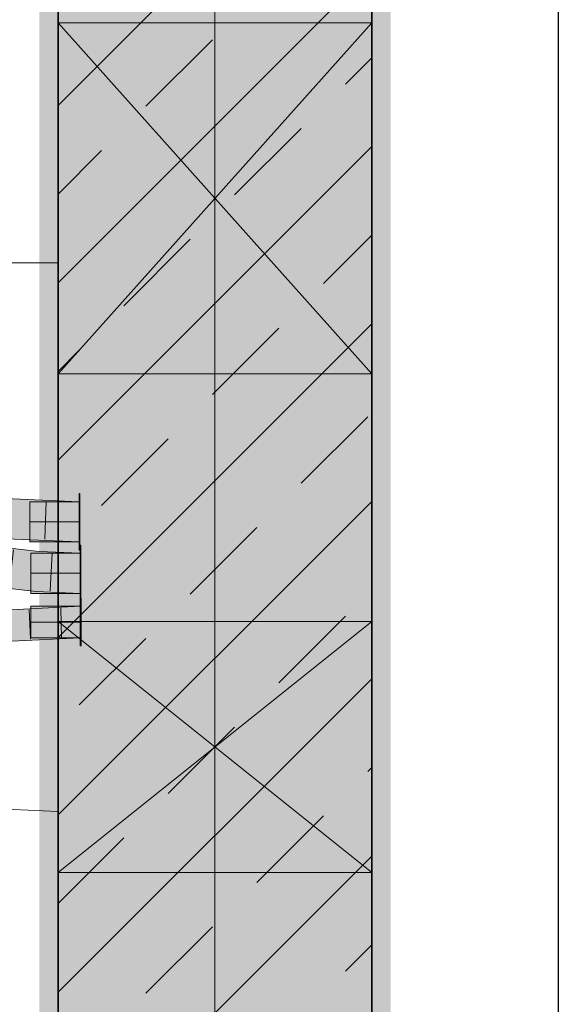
# Model space of a CAD drawing. Extents: x -620 to 3480, y 62 to 1107.
# Tile 91 of 244: x -498 to -489, y 963 to 979. Entities that reach past the tile are written whole.
import ezdxf
from ezdxf.lldxf.tags import DXFTag

# ---------------------------------------------------------------- set-up
doc = ezdxf.new("R2010")
doc.units = 0
doc.layers.get('0').update_dxf_attribs({"lineweight": 35})
for name, color, linetype, lineweight, true_color in [('30 -34 Innenwände- 1 tragend', 7, 'Continuous', 13, 0xdd0806), ('30 -34 Innenwände- 11 Durchbruch', 4, 'Continuous', 9, 0x00ffff), ('30 -35 Decken- 2.1 Treppen Innen 2D', 7, 'Continuous', 9, 0x599559), ('E_Leerrohr 25', 7, 'Continuous', 9, 0xff8000), ('E_Leerrohr 25-Shading', 7, 'Continuous', 9, 0xff8000), ('E_Leerrohr 32', 7, 'Continuous', 9, 0x00b300), ('E_Leerrohr 32-Shading', 7, 'Continuous', 9, 0x00b300), ('E_Leerrohr_Detailnummer', 1, 'Continuous', 25, 0xff0000), ('iwb_Schraffur_Wand in Bauart BABW', 7, 'Continuous', 13, 0xac59ff), ('iwb_Sichtbeton', 2, 'Continuous', 50, 0xffff00), ('iwb_Sichtbeton-Shading', 2, 'Continuous', 50, 0xffff00)]:
    doc.layers.add(name, color=color, linetype=linetype, lineweight=lineweight, true_color=true_color)
doc.layers.add('70 -71 Achsen- 1 Gebäudeachsen', color=7, linetype='STRICHPUNKT2-A06G9GKV8I', lineweight=18)
tags = doc.linetypes.add('grob-A06G9GKW8I', pattern=[14, 3, -8, 3]).pattern_tags.tags
tags[8:9] = [DXFTag(74, 4), DXFTag(75, 0), DXFTag(340, '0'), DXFTag(46, 0.0), DXFTag(50, 0.0), DXFTag(44, 0.0), DXFTag(45, 0.0)]
tags[6:7] = [DXFTag(74, 4), DXFTag(75, 0), DXFTag(340, '0'), DXFTag(46, 0.0), DXFTag(50, 0.0), DXFTag(44, 0.0), DXFTag(45, 0.0)]
tags[4:5] = [DXFTag(74, 4), DXFTag(75, 0), DXFTag(340, '0'), DXFTag(46, 0.0), DXFTag(50, 0.0), DXFTag(44, 0.0), DXFTag(45, 0.0)]
tags = doc.linetypes.add('STRICHPUNKT2', pattern=[12.7, 6.35, -3.175, 0, -3.175]).pattern_tags.tags
tags[10:11] = [DXFTag(74, 4), DXFTag(75, 0), DXFTag(340, '0'), DXFTag(46, 0.0), DXFTag(50, 0.0), DXFTag(44, 0.0), DXFTag(45, 0.0)]
tags[8:9] = [DXFTag(74, 4), DXFTag(75, 0), DXFTag(340, '0'), DXFTag(46, 0.0), DXFTag(50, 0.0), DXFTag(44, 0.0), DXFTag(45, 0.0)]
tags[6:7] = [DXFTag(74, 4), DXFTag(75, 0), DXFTag(340, '0'), DXFTag(46, 0.0), DXFTag(50, 0.0), DXFTag(44, 0.0), DXFTag(45, 0.0)]
tags[4:5] = [DXFTag(74, 4), DXFTag(75, 0), DXFTag(340, '0'), DXFTag(46, 0.0), DXFTag(50, 0.0), DXFTag(44, 0.0), DXFTag(45, 0.0)]
tags = doc.linetypes.add('STRICHPUNKT2-A06G9GKV8I', pattern=[12.7, 6.35, -3.175, 0, -3.175]).pattern_tags.tags
tags[10:11] = [DXFTag(74, 4), DXFTag(75, 0), DXFTag(340, '0'), DXFTag(46, 0.0), DXFTag(50, 0.0), DXFTag(44, 0.0), DXFTag(45, 0.0)]
tags[8:9] = [DXFTag(74, 4), DXFTag(75, 0), DXFTag(340, '0'), DXFTag(46, 0.0), DXFTag(50, 0.0), DXFTag(44, 0.0), DXFTag(45, 0.0)]
tags[6:7] = [DXFTag(74, 4), DXFTag(75, 0), DXFTag(340, '0'), DXFTag(46, 0.0), DXFTag(50, 0.0), DXFTag(44, 0.0), DXFTag(45, 0.0)]
tags[4:5] = [DXFTag(74, 4), DXFTag(75, 0), DXFTag(340, '0'), DXFTag(46, 0.0), DXFTag(50, 0.0), DXFTag(44, 0.0), DXFTag(45, 0.0)]

# ---------------------------------------------------------------- blocks, each defined once
blk = doc.blocks.new('Shading-A06G9GDV8I', base_point=(-456.513, 721.257))
at = {"layer": 'iwb_Sichtbeton-Shading', "color": 51, "true_color": 0xffff7f}
for points in [[(-496.713, 868.157), (-497.313, 868.157), (-496.713, 986.957), (-497.313, 986.957)], [(-492.313, 986.957), (-491.713, 986.957), (-492.313, 868.157), (-491.713, 868.157)]]:
    blk.add_solid(points, dxfattribs=at)
blk = doc.blocks.new('Shading-A06G9GDX8I', base_point=(-551.6, 971.319))
at = {"layer": 'E_Leerrohr 32-Shading', "color": 83, "true_color": 0x7fbd7f}
for points in [[(-497.622, 971.359), (-498.095, 971.38), (-496.678, 971.224), (-498.103, 971.286)], [(-496.678, 971.318), (-497.622, 971.359), (-496.678, 971.289)], [(-497.622, 971.359), (-496.678, 971.224), (-496.678, 971.289)], [(-498.147, 970.758), (-498.149, 970.742), (-497.623, 970.719)], [(-498.147, 970.758), (-497.623, 970.719), (-498.145, 970.787), (-497.4, 970.732)], [(-497.32, 970.736), (-496.678, 970.772), (-498.145, 970.79), (-498.141, 970.835)], [(-497.4, 970.732), (-497.32, 970.736), (-498.145, 970.787), (-498.145, 970.79)], [(-497.623, 970.719), (-496.678, 970.678), (-497.4, 970.732)], [(-496.678, 970.678), (-496.678, 970.694), (-497.4, 970.732), (-497.32, 970.736)], [(-496.678, 970.694), (-496.678, 970.772), (-497.32, 970.736)]]:
    blk.add_solid(points, dxfattribs=at)
at = {"layer": 'E_Leerrohr 32-Shading', "color": 83, "true_color": 0x7fd57f}
for points in [[(-496.678, 971.224), (-498.103, 971.286), (-497.623, 971.039), (-498.122, 971.061)], [(-496.678, 971.224), (-497.623, 971.039), (-496.678, 971.068)], [(-497.623, 971.039), (-498.123, 971.045), (-498.125, 971.024)], [(-497.623, 971.039), (-498.122, 971.061), (-498.123, 971.045)], [(-496.678, 971.068), (-497.623, 971.039), (-496.678, 971.027)], [(-498.131, 970.953), (-498.141, 970.835), (-496.678, 970.998)], [(-496.678, 970.998), (-498.141, 970.835), (-496.678, 970.772)], [(-498.126, 971.016), (-498.131, 970.953), (-496.678, 970.998)], [(-497.623, 971.039), (-498.125, 971.024), (-496.678, 970.998), (-498.126, 971.016)], [(-497.623, 971.039), (-496.678, 970.998), (-496.678, 971.027)]]:
    blk.add_solid(points, dxfattribs=at)
blk = doc.blocks.new('Shading-A06G9GDZ8I', base_point=(-502.773, 970.752))
at = {"layer": 'E_Leerrohr 32-Shading', "color": 83, "true_color": 0x7fbd7f}
for points in [[(-512.493, 971.279), (-510.995, 971.391), (-513.049, 971.272), (-513.049, 971.359)], [(-510.993, 971.297), (-510.995, 971.391), (-512.493, 971.279)], [(-510.995, 971.391), (-510.993, 971.297), (-508.931, 971.454), (-508.929, 971.361)], [(-507.493, 971.489), (-508.931, 971.454), (-507.492, 971.395), (-508.929, 971.361)], [(-506.86, 971.504), (-507.493, 971.489), (-506.859, 971.411), (-507.492, 971.395)], [(-506.86, 971.504), (-506.859, 971.411), (-504.786, 971.494), (-504.789, 971.4)], [(-504.703, 971.489), (-504.786, 971.494), (-504.705, 971.395), (-504.789, 971.4)], [(-502.714, 971.376), (-504.703, 971.489), (-502.722, 971.282), (-504.705, 971.395)], [(-502.588, 971.359), (-502.714, 971.376), (-501.59, 971.133), (-502.722, 971.282)], [(-500.718, 971.112), (-502.588, 971.359), (-500.734, 971.02), (-501.59, 971.133)], [(-512.574, 971.273), (-512.493, 971.279), (-513.049, 971.266), (-513.049, 971.272)], [(-513.049, 971.266), (-513.049, 971.265), (-512.574, 971.273)], [(-510.993, 971.297), (-512.493, 971.279), (-512.574, 971.273)], [(-500.671, 971.011), (-500.658, 971.104), (-500.734, 971.02), (-500.718, 971.112)], [(-499.97, 970.973), (-500.658, 971.104), (-500.325, 970.945), (-500.671, 971.011)], [(-508.916, 970.908), (-510.983, 970.844), (-508.915, 970.882), (-510.981, 970.773)], [(-507.499, 970.941), (-507.383, 970.945), (-508.916, 970.908)], [(-508.915, 970.882), (-507.499, 970.941), (-508.916, 970.908)], [(-508.914, 970.815), (-506.916, 970.954), (-508.915, 970.882), (-507.499, 970.941)], [(-506.854, 970.864), (-506.855, 970.955), (-508.914, 970.815), (-506.916, 970.954)], [(-506.916, 970.954), (-506.855, 970.958), (-507.499, 970.941), (-507.383, 970.945)], [(-506.855, 970.955), (-506.855, 970.958), (-506.916, 970.954)], [(-504.804, 970.93), (-504.803, 970.935), (-506.855, 970.955), (-506.855, 970.958)], [(-504.803, 970.935), (-504.803, 970.948), (-506.855, 970.958)], [(-506.855, 970.955), (-506.854, 970.864), (-504.804, 970.93), (-504.806, 970.854)], [(-504.806, 970.854), (-504.682, 970.847), (-504.804, 970.93), (-504.681, 970.921)], [(-504.107, 970.877), (-504.759, 970.945), (-504.804, 970.93), (-504.803, 970.948)], [(-503.902, 970.862), (-504.759, 970.945), (-504.107, 970.877)], [(-502.773, 970.752), (-502.768, 970.803), (-504.759, 970.945), (-504.681, 970.941)], [(-504.682, 970.847), (-502.774, 970.739), (-504.681, 970.921), (-504.107, 970.877)], [(-502.768, 970.803), (-502.765, 970.832), (-504.681, 970.941)], [(-499.97, 970.973), (-500.325, 970.945), (-499.985, 970.9)], [(-500.088, 970.901), (-500.306, 970.943), (-500.109, 970.904), (-500.325, 970.945)], [(-499.987, 970.888), (-499.985, 970.9), (-500.088, 970.901), (-500.306, 970.943)], [(-499.988, 970.882), (-500.088, 970.901), (-499.988, 970.881), (-500.109, 970.904)], [(-499.988, 970.882), (-499.987, 970.888), (-500.088, 970.901)], [(-499.317, 970.745), (-499.307, 970.791), (-499.988, 970.882), (-499.987, 970.888)], [(-499.307, 970.791), (-499.305, 970.803), (-499.987, 970.888), (-499.985, 970.9)], [(-499.298, 970.837), (-499.97, 970.973), (-499.305, 970.803), (-499.985, 970.9)], [(-512.556, 970.82), (-513.049, 970.813), (-512.553, 970.732), (-513.049, 970.719)], [(-513.049, 970.719), (-510.98, 970.751), (-510.981, 970.773)], [(-510.981, 970.773), (-510.983, 970.844), (-512.553, 970.732), (-512.556, 970.82)], [(-510.981, 970.773), (-510.98, 970.751), (-508.915, 970.882), (-508.914, 970.815)], [(-502.773, 970.752), (-503.902, 970.862), (-502.774, 970.739), (-504.107, 970.877)], [(-502.773, 970.752), (-502.774, 970.739), (-502.627, 970.719)], [(-502.627, 970.719), (-502.765, 970.832), (-502.773, 970.752)], [(-502.627, 970.719), (-501.641, 970.638), (-502.765, 970.832), (-501.638, 970.683)], [(-499.988, 970.882), (-499.988, 970.881), (-499.317, 970.745)], [(-499.317, 970.745), (-498.74, 970.714), (-499.307, 970.791)], [(-498.996, 970.683), (-498.74, 970.714), (-499.317, 970.745)], [(-498.74, 970.714), (-499.305, 970.803), (-499.307, 970.791)], [(-498.691, 970.719), (-499.298, 970.837), (-499.305, 970.803)], [(-498.74, 970.714), (-498.632, 970.708), (-499.305, 970.803), (-498.691, 970.719)], [(-501.643, 970.608), (-501.641, 970.638), (-501.936, 970.628), (-502.627, 970.719)], [(-501.644, 970.589), (-501.643, 970.608), (-501.936, 970.628)], [(-501.641, 970.638), (-501.644, 970.589), (-500.81, 970.57), (-500.81, 970.566)], [(-500.81, 970.566), (-501.644, 970.589), (-500.823, 970.486), (-500.953, 970.498)], [(-500.867, 970.581), (-500.871, 970.581), (-501.641, 970.638), (-501.64, 970.648)], [(-500.809, 970.573), (-500.867, 970.581), (-500.81, 970.57), (-501.641, 970.638)], [(-500.871, 970.581), (-501.639, 970.673), (-501.64, 970.648)], [(-501.638, 970.683), (-501.639, 970.673), (-500.867, 970.581)], [(-500.737, 970.564), (-500.809, 970.573), (-500.81, 970.57)], [(-498.996, 970.683), (-498.643, 970.649), (-498.74, 970.714), (-498.634, 970.699)], [(-498.975, 970.681), (-498.996, 970.683), (-498.649, 970.616)], [(-498.648, 970.622), (-498.883, 970.672), (-498.649, 970.616), (-498.975, 970.681)], [(-498.702, 970.655), (-498.883, 970.672), (-498.644, 970.642), (-498.648, 970.622)], [(-498.634, 970.699), (-498.632, 970.708), (-498.74, 970.714)], [(-498.644, 970.642), (-498.643, 970.649), (-498.702, 970.655)], [(-498.151, 970.536), (-498.648, 970.622), (-498.151, 970.534), (-498.649, 970.616)], [(-497.983, 970.516), (-498.644, 970.642), (-497.985, 970.507), (-498.648, 970.622)], [(-498.145, 970.608), (-498.643, 970.649), (-498.15, 970.548), (-498.644, 970.642)], [(-498.143, 970.628), (-498.632, 970.708), (-498.145, 970.608), (-498.643, 970.649)], [(-498.15, 970.548), (-497.983, 970.516), (-498.147, 970.588), (-497.975, 970.574)], [(-497.975, 970.574), (-497.973, 970.594), (-498.147, 970.588), (-498.145, 970.608)], [(-497.973, 970.594), (-497.972, 970.6), (-498.145, 970.608), (-498.143, 970.628)], [(-497.922, 970.509), (-497.973, 970.594), (-497.983, 970.516)], [(-497.879, 970.589), (-497.972, 970.6), (-497.973, 970.594)], [(-497.922, 970.509), (-497.315, 970.525), (-497.973, 970.594), (-497.879, 970.589)], [(-500.824, 970.486), (-500.953, 970.498), (-500.824, 970.481)], [(-500.749, 970.479), (-500.824, 970.486), (-500.751, 970.471), (-500.824, 970.481)], [(-500.737, 970.564), (-500.81, 970.566), (-500.749, 970.479), (-500.823, 970.486)], [(-500.81, 970.566), (-500.737, 970.564), (-500.81, 970.57)], [(-500.749, 970.479), (-500.751, 970.471), (-500.085, 970.389), (-500.094, 970.345)], [(-500.085, 970.389), (-500.077, 970.429), (-500.749, 970.479), (-500.737, 970.564)], [(-500.077, 970.429), (-500.076, 970.437), (-500.737, 970.564)], [(-500.077, 970.429), (-500.085, 970.389), (-499.529, 970.31)], [(-499.406, 970.293), (-499.405, 970.301), (-500.077, 970.429), (-500.076, 970.437)], [(-499.406, 970.293), (-500.077, 970.429), (-499.529, 970.31)], [(-497.985, 970.507), (-498.151, 970.536), (-498.151, 970.534)], [(-497.985, 970.507), (-497.922, 970.509), (-497.983, 970.516)], [(-497.322, 970.432), (-497.922, 970.509), (-497.985, 970.507)], [(-497.322, 970.432), (-497.315, 970.525), (-497.922, 970.509)], [(-497.315, 970.525), (-497.322, 970.432), (-496.661, 970.498), (-496.661, 970.404)], [(-500.085, 970.389), (-500.094, 970.345), (-499.406, 970.293), (-499.423, 970.209)], [(-498.729, 970.17), (-499.252, 970.271), (-499.423, 970.209), (-499.406, 970.293)], [(-499.252, 970.271), (-499.405, 970.301), (-499.406, 970.293)], [(-498.729, 970.17), (-499.423, 970.209), (-498.745, 970.078)], [(-498.203, 970.084), (-498.729, 970.17), (-498.059, 969.966), (-498.745, 970.078)], [(-498.203, 970.084), (-498.059, 969.966), (-498.049, 970.041)], [(-498.047, 970.058), (-498.203, 970.084), (-498.049, 970.041)], [(-497.858, 969.943), (-497.632, 969.96), (-498.059, 969.966), (-498.049, 970.041)], [(-497.632, 969.96), (-497.357, 969.981), (-498.049, 970.041), (-498.047, 970.058)], [(-497.364, 969.899), (-497.363, 969.908), (-497.858, 969.943), (-497.632, 969.96)], [(-497.363, 969.908), (-497.357, 969.981), (-497.632, 969.96)], [(-496.661, 969.951), (-497.357, 969.981), (-496.661, 969.879), (-497.364, 969.899)], [(-497.858, 969.943), (-497.365, 969.887), (-497.364, 969.899)], [(-497.364, 969.899), (-497.365, 969.887), (-496.661, 969.879), (-496.661, 969.858)]]:
    blk.add_solid(points, dxfattribs=at)
at = {"layer": 'E_Leerrohr 32-Shading', "color": 83, "true_color": 0x7fd57f}
for points in [[(-510.993, 971.297), (-510.988, 971.071), (-508.929, 971.361), (-508.922, 971.135)], [(-507.492, 971.395), (-508.929, 971.361), (-506.857, 971.184), (-508.922, 971.135)], [(-506.859, 971.411), (-507.492, 971.395), (-506.859, 971.392)], [(-507.492, 971.395), (-506.857, 971.184), (-506.859, 971.392)], [(-504.789, 971.4), (-506.859, 971.411), (-504.789, 971.394), (-506.859, 971.392)], [(-506.859, 971.392), (-506.857, 971.184), (-504.789, 971.394), (-504.796, 971.174)], [(-502.722, 971.282), (-504.705, 971.395), (-504.796, 971.174), (-504.789, 971.394)], [(-504.705, 971.395), (-504.789, 971.4), (-504.789, 971.394)], [(-512.574, 971.273), (-513.049, 971.265), (-512.567, 971.047), (-513.049, 971.039)], [(-510.993, 971.297), (-512.574, 971.273), (-510.988, 971.071), (-512.567, 971.047)], [(-502.722, 971.282), (-504.796, 971.174), (-502.744, 971.057)], [(-501.59, 971.133), (-502.722, 971.282), (-502.607, 971.039), (-502.744, 971.057)], [(-510.987, 971.048), (-513.049, 971.039), (-510.987, 971.017)], [(-512.567, 971.047), (-513.049, 971.039), (-512.909, 971.04)], [(-512.909, 971.04), (-512.186, 971.043), (-512.567, 971.047), (-510.988, 971.071)], [(-512.186, 971.043), (-510.987, 971.048), (-510.988, 971.071)], [(-508.922, 971.135), (-510.988, 971.071), (-508.92, 971.067), (-510.987, 971.048)], [(-508.92, 971.067), (-510.987, 971.048), (-508.918, 970.972), (-510.987, 971.017)], [(-506.857, 971.184), (-508.922, 971.135), (-506.856, 971.082), (-508.92, 971.067)], [(-506.856, 971.082), (-508.92, 971.067), (-507.383, 970.945), (-508.918, 970.972)], [(-506.856, 971.082), (-507.383, 970.945), (-506.855, 970.958)], [(-504.796, 971.174), (-506.857, 971.184), (-504.799, 971.079), (-506.856, 971.082)], [(-506.779, 971.082), (-506.856, 971.082), (-504.803, 970.948), (-506.855, 970.958)], [(-504.799, 971.079), (-506.779, 971.082), (-504.803, 970.948)], [(-504.759, 970.945), (-504.799, 971.079), (-504.803, 970.948)], [(-504.677, 971.167), (-504.796, 971.174), (-504.678, 971.077), (-504.799, 971.079)], [(-504.759, 970.945), (-504.681, 970.949), (-504.799, 971.079), (-504.679, 971.077)], [(-504.681, 970.949), (-502.745, 971.044), (-504.679, 971.077)], [(-502.745, 971.044), (-502.744, 971.057), (-504.678, 971.077), (-504.677, 971.167)], [(-502.607, 971.039), (-502.745, 971.044), (-502.747, 971.026)], [(-502.607, 971.039), (-502.744, 971.057), (-502.745, 971.044)], [(-500.678, 970.965), (-500.671, 971.011), (-502.607, 971.039), (-501.59, 971.133)], [(-513.049, 971.039), (-513.049, 970.813), (-510.987, 971.017), (-510.983, 970.844)], [(-510.987, 971.017), (-510.983, 970.844), (-508.918, 970.972), (-508.916, 970.908)], [(-508.918, 970.972), (-508.916, 970.908), (-507.383, 970.945)], [(-504.681, 970.949), (-504.759, 970.945), (-504.681, 970.949)], [(-504.681, 970.949), (-504.759, 970.945), (-504.681, 970.941)], [(-502.765, 970.832), (-503.794, 970.984), (-504.681, 970.941), (-504.681, 970.949)], [(-502.747, 971.026), (-503.794, 970.984), (-502.765, 970.832)], [(-502.747, 971.026), (-502.765, 970.832), (-500.771, 970.796), (-500.719, 970.788)], [(-502.747, 971.026), (-500.771, 970.796), (-502.607, 971.039)], [(-502.607, 971.039), (-500.771, 970.796), (-500.743, 970.967)], [(-500.748, 970.938), (-500.771, 970.796), (-500.682, 970.936), (-500.704, 970.788)], [(-500.743, 970.967), (-500.748, 970.938), (-500.678, 970.965), (-500.682, 970.936)], [(-500.704, 970.788), (-499.988, 970.881), (-500.682, 970.936), (-500.109, 970.904)], [(-500.109, 970.904), (-500.325, 970.945), (-500.682, 970.936), (-500.678, 970.965)], [(-500.325, 970.945), (-500.671, 971.011), (-500.678, 970.965)], [(-501.638, 970.683), (-500.719, 970.788), (-502.765, 970.832)], [(-501.638, 970.683), (-500.716, 970.708), (-500.719, 970.788), (-500.704, 970.786)], [(-500.719, 970.788), (-500.704, 970.788), (-500.771, 970.796)], [(-500.704, 970.786), (-500.704, 970.788), (-500.719, 970.788)], [(-500.716, 970.708), (-500.37, 970.721), (-500.704, 970.786)], [(-500.283, 970.72), (-500.021, 970.712), (-500.704, 970.788), (-499.988, 970.881)], [(-500.37, 970.721), (-500.359, 970.722), (-500.704, 970.786), (-500.704, 970.788)], [(-500.359, 970.722), (-500.283, 970.72), (-500.704, 970.788)], [(-499.317, 970.745), (-499.988, 970.881), (-499.327, 970.692), (-500.021, 970.712)], [(-498.996, 970.683), (-499.317, 970.745), (-499.327, 970.692)], [(-500.847, 970.704), (-501.638, 970.683), (-500.736, 970.569), (-500.867, 970.581)], [(-500.831, 970.578), (-500.867, 970.581), (-500.809, 970.573)], [(-500.716, 970.708), (-500.847, 970.704), (-500.719, 970.689)], [(-500.847, 970.704), (-500.736, 970.569), (-500.719, 970.689)], [(-500.736, 970.569), (-500.831, 970.578), (-500.737, 970.564), (-500.809, 970.573)], [(-500.736, 970.569), (-500.714, 970.567), (-500.719, 970.689), (-500.715, 970.688)], [(-500.715, 970.688), (-500.716, 970.708), (-500.719, 970.689)], [(-500.487, 970.717), (-500.716, 970.708), (-500.251, 970.675)], [(-500.251, 970.675), (-500.716, 970.708), (-500.292, 970.624), (-500.715, 970.688)], [(-500.715, 970.688), (-500.714, 970.567), (-500.292, 970.624)], [(-500.714, 970.567), (-500.065, 970.492), (-500.292, 970.624), (-500.046, 970.587)], [(-500.251, 970.675), (-500.172, 970.683), (-500.487, 970.717), (-500.37, 970.721)], [(-500.172, 970.683), (-500.163, 970.684), (-500.37, 970.721), (-500.359, 970.722)], [(-500.021, 970.712), (-500.359, 970.722), (-500.117, 970.68), (-500.163, 970.684)], [(-500.251, 970.675), (-500.292, 970.624), (-500.106, 970.649)], [(-500.292, 970.624), (-500.046, 970.587), (-500.106, 970.649), (-500.036, 970.637)], [(-500.164, 970.669), (-500.163, 970.681), (-500.251, 970.675), (-500.172, 970.683)], [(-500.164, 970.669), (-500.251, 970.675), (-500.165, 970.66)], [(-500.163, 970.681), (-500.163, 970.684), (-500.172, 970.683)], [(-500.165, 970.66), (-500.057, 970.661), (-500.164, 970.669)], [(-500.165, 970.66), (-500.106, 970.649), (-500.057, 970.661), (-500.041, 970.658)], [(-500.164, 970.669), (-500.057, 970.661), (-500.163, 970.681)], [(-500.163, 970.684), (-500.032, 970.659), (-500.03, 970.672)], [(-500.057, 970.661), (-500.032, 970.659), (-500.163, 970.681), (-500.163, 970.684)], [(-500.021, 970.712), (-500.117, 970.68), (-500.028, 970.677)], [(-500.117, 970.68), (-500.03, 970.672), (-500.028, 970.677)], [(-500.106, 970.649), (-500.036, 970.637), (-500.041, 970.658), (-500.033, 970.656)], [(-499.383, 970.409), (-499.369, 970.48), (-500.065, 970.492), (-500.046, 970.587)], [(-500.041, 970.658), (-500.032, 970.659), (-500.057, 970.661)], [(-500.036, 970.637), (-500.046, 970.587), (-499.473, 970.533)], [(-499.473, 970.533), (-500.046, 970.587), (-499.365, 970.499), (-499.522, 970.504)], [(-500.033, 970.656), (-500.032, 970.659), (-500.041, 970.658)], [(-499.361, 970.523), (-500.033, 970.656), (-499.473, 970.533), (-500.036, 970.637)], [(-499.361, 970.523), (-500.032, 970.659), (-500.033, 970.656)], [(-499.345, 970.603), (-500.03, 970.672), (-499.36, 970.527), (-500.032, 970.659)], [(-500.032, 970.659), (-499.361, 970.523), (-499.36, 970.527)], [(-499.345, 970.603), (-499.334, 970.657), (-500.03, 970.672), (-500.028, 970.677)], [(-499.334, 970.657), (-499.327, 970.692), (-500.028, 970.677), (-500.021, 970.712)], [(-499.361, 970.523), (-499.001, 970.57), (-499.345, 970.603)], [(-499.001, 970.57), (-499.327, 970.692), (-499.345, 970.603)], [(-499.001, 970.57), (-498.649, 970.616), (-499.327, 970.692), (-498.996, 970.683)], [(-498.663, 970.537), (-498.649, 970.616), (-499.001, 970.57)], [(-498.151, 970.534), (-498.649, 970.616), (-498.667, 970.517)], [(-500.737, 970.564), (-500.714, 970.567), (-500.736, 970.569)], [(-500.737, 970.564), (-500.076, 970.437), (-500.714, 970.567), (-500.699, 970.565)], [(-500.076, 970.437), (-500.065, 970.492), (-500.699, 970.565)], [(-500.065, 970.492), (-500.076, 970.437), (-499.383, 970.409), (-499.405, 970.301)], [(-499.522, 970.504), (-499.369, 970.48), (-499.365, 970.499)], [(-499.473, 970.533), (-499.365, 970.499), (-499.362, 970.513)], [(-499.361, 970.523), (-499.473, 970.533), (-499.362, 970.513)], [(-498.7, 970.329), (-498.692, 970.376), (-499.383, 970.409), (-499.369, 970.48)], [(-499.365, 970.499), (-499.369, 970.48), (-499.27, 970.497), (-499.245, 970.492)], [(-499.245, 970.492), (-499.369, 970.48), (-498.689, 970.393), (-498.692, 970.376)], [(-499.365, 970.499), (-499.27, 970.497), (-499.362, 970.513)], [(-499.27, 970.497), (-499.217, 970.495), (-499.362, 970.513), (-499.361, 970.523)], [(-499.217, 970.495), (-499.001, 970.57), (-499.361, 970.523)], [(-499.27, 970.497), (-499.245, 970.492), (-499.244, 970.496), (-499.226, 970.494)], [(-498.689, 970.393), (-499.198, 970.492), (-499.245, 970.492), (-499.226, 970.494)], [(-498.689, 970.393), (-499.245, 970.492), (-498.689, 970.393)], [(-499.226, 970.494), (-499.217, 970.495), (-499.244, 970.496)], [(-499.198, 970.492), (-499.217, 970.495), (-499.226, 970.494)], [(-499.217, 970.495), (-498.667, 970.517), (-499.001, 970.57), (-498.663, 970.537)], [(-499.217, 970.495), (-499.198, 970.492), (-499.198, 970.496)], [(-499.198, 970.492), (-498.689, 970.393), (-499.198, 970.496), (-498.667, 970.517)], [(-497.985, 970.507), (-498.151, 970.534), (-498.689, 970.393), (-498.667, 970.517)], [(-497.985, 970.507), (-498.689, 970.393), (-498.016, 970.283)], [(-497.985, 970.507), (-498.016, 970.283), (-497.322, 970.432), (-497.34, 970.206)], [(-497.322, 970.432), (-497.34, 970.206), (-496.661, 970.404), (-496.661, 970.178)], [(-498.7, 970.329), (-499.383, 970.409), (-499.252, 970.271), (-499.405, 970.301)], [(-498.7, 970.329), (-499.252, 970.271), (-498.716, 970.241)], [(-499.252, 970.271), (-498.729, 970.17), (-498.716, 970.241)], [(-498.716, 970.241), (-498.364, 970.225), (-498.7, 970.329), (-498.354, 970.293)], [(-498.7, 970.329), (-498.353, 970.293), (-498.692, 970.376), (-498.348, 970.329)], [(-498.016, 970.283), (-498.689, 970.393), (-498.692, 970.376)], [(-498.364, 970.225), (-498.069, 970.211), (-498.354, 970.293), (-498.019, 970.259)], [(-498.353, 970.293), (-498.019, 970.259), (-498.348, 970.329), (-498.016, 970.283)], [(-497.34, 970.206), (-498.016, 970.283), (-498.019, 970.259)], [(-498.203, 970.084), (-498.069, 970.211), (-498.729, 970.17), (-498.716, 970.241)], [(-498.041, 970.102), (-498.026, 970.209), (-498.203, 970.084), (-498.069, 970.211)], [(-498.203, 970.084), (-498.047, 970.058), (-498.041, 970.102)], [(-498.026, 970.209), (-498.019, 970.259), (-498.069, 970.211)], [(-497.357, 969.981), (-497.344, 970.157), (-498.047, 970.058), (-498.041, 970.102)], [(-498.041, 970.102), (-497.344, 970.157), (-498.026, 970.209), (-497.341, 970.186)], [(-497.341, 970.186), (-497.34, 970.206), (-498.026, 970.209), (-498.019, 970.259)], [(-496.661, 970.178), (-497.344, 970.157), (-496.661, 969.951), (-497.357, 969.981)], [(-497.344, 970.157), (-496.661, 970.178), (-497.341, 970.186)], [(-496.661, 970.178), (-497.34, 970.206), (-497.341, 970.186)]]:
    blk.add_solid(points, dxfattribs=at)
blk = doc.blocks.new('Shading-A06G9GE18I', base_point=(-496.678, 971.318))
at = {"layer": 'E_Leerrohr 25-Shading', "color": 253, "true_color": 0xababab}
for points in [[(-496.666, 971.448), (-496.678, 971.448), (-496.666, 971.381), (-496.678, 971.381)], [(-496.678, 971.381), (-496.678, 971.316), (-496.666, 971.381), (-496.666, 971.316)], [(-496.666, 970.68), (-496.678, 970.68), (-496.666, 970.607), (-496.678, 970.607)], [(-496.666, 970.607), (-496.678, 970.607), (-496.666, 970.588), (-496.678, 970.588)], [(-496.678, 970.588), (-496.678, 970.548), (-496.666, 970.588), (-496.666, 970.548)]]:
    blk.add_solid(points, dxfattribs=at)
at = {"layer": 'E_Leerrohr 25-Shading', "color": 253, "true_color": 0xb6b6b6}
for points in [[(-496.678, 971.318), (-497.466, 971.318), (-496.678, 971.019), (-497.466, 971.019)], [(-497.466, 971.019), (-497.466, 970.998), (-496.678, 971.019), (-496.678, 970.998)], [(-496.678, 970.998), (-497.466, 970.998), (-496.678, 970.71), (-497.466, 970.755)], [(-497.466, 970.755), (-497.466, 970.678), (-496.678, 970.71), (-496.678, 970.678)]]:
    blk.add_solid(points, dxfattribs=at)
at = {"layer": 'E_Leerrohr 25-Shading', "color": 9, "true_color": 0xbdbdbd}
for points in [[(-496.678, 971.316), (-496.678, 970.998), (-496.666, 971.316), (-496.666, 970.998)], [(-496.666, 970.998), (-496.678, 970.998), (-496.666, 970.935), (-496.678, 970.935)], [(-496.666, 970.935), (-496.678, 970.935), (-496.666, 970.729), (-496.678, 970.729)], [(-496.678, 970.729), (-496.678, 970.68), (-496.666, 970.729), (-496.666, 970.68)]]:
    blk.add_solid(points, dxfattribs=at)
blk = doc.blocks.new('Shading-A06G9GE78I', base_point=(-496.649, 970.628))
at = {"layer": 'E_Leerrohr 25-Shading', "color": 253, "true_color": 0xababab}
for points in [[(-496.649, 970.628), (-496.661, 970.628), (-496.649, 970.608), (-496.661, 970.608)], [(-496.649, 970.608), (-496.661, 970.608), (-496.649, 970.561), (-496.661, 970.561)], [(-496.661, 970.561), (-496.661, 970.496), (-496.649, 970.561), (-496.649, 970.496)], [(-496.649, 969.86), (-496.661, 969.86), (-496.649, 969.768), (-496.661, 969.768)], [(-496.649, 969.768), (-496.661, 969.768), (-496.649, 969.754), (-496.661, 969.754)], [(-496.661, 969.754), (-496.661, 969.728), (-496.649, 969.754), (-496.649, 969.728)]]:
    blk.add_solid(points, dxfattribs=at)
at = {"layer": 'E_Leerrohr 25-Shading', "color": 253, "true_color": 0xb6b6b6}
for points in [[(-497.449, 970.498), (-497.449, 970.178), (-496.661, 970.498), (-496.661, 970.178)], [(-496.661, 969.901), (-496.661, 970.178), (-497.449, 969.914), (-497.449, 970.178)], [(-496.661, 969.901), (-497.449, 969.914), (-497.158, 969.893)], [(-497.449, 969.914), (-497.449, 969.889), (-497.158, 969.893)], [(-497.158, 969.893), (-497.449, 969.889), (-496.661, 969.858), (-497.449, 969.858)], [(-496.661, 969.901), (-497.158, 969.893), (-496.661, 969.858)]]:
    blk.add_solid(points, dxfattribs=at)
at = {"layer": 'E_Leerrohr 25-Shading', "color": 9, "true_color": 0xbdbdbd}
for points in [[(-496.661, 970.496), (-496.661, 970.178), (-496.649, 970.496), (-496.649, 970.178)], [(-496.649, 970.178), (-496.661, 970.178), (-496.649, 970.021), (-496.661, 970.021)], [(-496.649, 970.021), (-496.661, 970.021), (-496.649, 970.016), (-496.661, 970.016)], [(-496.661, 970.016), (-496.661, 969.86), (-496.649, 970.016), (-496.649, 969.86)]]:
    blk.add_solid(points, dxfattribs=at)
blk = doc.blocks.new('Shading-A06G9GE98I', base_point=(-515.737, 966.03))
at = {"layer": 'E_Leerrohr 25-Shading', "color": 43, "true_color": 0xd7ab7f}
for points in [[(-498.732, 969.544), (-498.725, 969.471), (-496.659, 969.651), (-496.659, 969.578)], [(-496.659, 969.224), (-498.691, 969.119), (-496.659, 969.188)], [(-498.691, 969.119), (-498.684, 969.046), (-496.659, 969.188), (-496.659, 969.151)]]:
    blk.add_solid(points, dxfattribs=at)
at = {"layer": 'E_Leerrohr 25-Shading', "color": 31, "true_color": 0xfabd7f}
for points in [[(-498.725, 969.471), (-498.708, 969.295), (-496.659, 969.578), (-496.659, 969.401)], [(-498.708, 969.295), (-498.691, 969.119), (-496.659, 969.401), (-496.659, 969.224)]]:
    blk.add_solid(points, dxfattribs=at)
blk = doc.blocks.new('Shading-A06G9GHJ8I', base_point=(-496.659, 969.401))
at = {"layer": 'E_Leerrohr 25-Shading', "color": 253, "true_color": 0xb6b6b6}
for points in [[(-496.659, 969.401), (-496.659, 969.651), (-497.447, 969.582), (-496.659, 969.651)], [(-496.659, 969.651), (-497.447, 969.651), (-497.447, 969.582)], [(-496.659, 969.401), (-497.447, 969.582), (-497.447, 969.43)], [(-497.447, 969.43), (-497.447, 969.401), (-496.659, 969.401)], [(-496.659, 969.401), (-497.447, 969.389), (-496.659, 969.151), (-497.447, 969.151)], [(-496.659, 969.401), (-497.447, 969.401), (-497.447, 969.389)]]:
    blk.add_solid(points, dxfattribs=at)
at = {"layer": 'E_Leerrohr 25-Shading', "color": 253, "true_color": 0xababab}
for points in [[(-496.647, 969.781), (-496.659, 969.781), (-496.647, 969.735), (-496.659, 969.735)], [(-496.659, 969.735), (-496.659, 969.67), (-496.647, 969.735), (-496.647, 969.67)], [(-496.659, 969.132), (-496.659, 969.021), (-496.647, 969.132), (-496.647, 969.021)]]:
    blk.add_solid(points, dxfattribs=at)
at = {"layer": 'E_Leerrohr 25-Shading', "color": 9, "true_color": 0xbdbdbd}
for points in [[(-496.647, 969.67), (-496.659, 969.67), (-496.647, 969.493), (-496.659, 969.493)], [(-496.659, 969.493), (-496.659, 969.401), (-496.647, 969.493), (-496.647, 969.401)], [(-496.647, 969.401), (-496.659, 969.401), (-496.647, 969.245), (-496.659, 969.244)], [(-496.659, 969.244), (-496.659, 969.132), (-496.647, 969.245), (-496.647, 969.132)]]:
    blk.add_solid(points, dxfattribs=at)
blk = doc.blocks.new('Referenz-A06G9GKX8I')
at = {"layer": '30 -34 Innenwände- 1 tragend', "color": 0, "lineweight": 35}
for p, q in [((-497.013, 868.157), (-497.013, 986.957)), ((-492.013, 868.157), (-492.013, 986.957))]:
    blk.add_line(p, q, dxfattribs=at)
at = {"layer": '30 -34 Innenwände- 1 tragend', "color": 0, "linetype": 'Continuous', "ltscale": 0.13}
for p, q in [((-497.013, 868.157), (-497.013, 986.957)), ((-492.013, 872.357), (-492.013, 986.957))]:
    blk.add_line(p, q, dxfattribs=at)
at = {"layer": '30 -34 Innenwände- 1 tragend', "color": 0, "lineweight": 9}
for p, q in [((-497.013, 977.639), (-492.013, 982.639)), ((-497.013, 977.639), (-492.013, 982.639)), ((-497.013, 974.811), (-492.013, 979.811)), ((-497.013, 974.811), (-492.013, 979.811)), ((-495.614, 977.624), (-494.553, 978.685)), ((-495.614, 977.624), (-494.553, 978.685)), ((-492.432, 977.978), (-492.013, 978.396)), ((-492.432, 977.978), (-492.013, 978.396)), ((-494.2, 976.21), (-493.139, 977.27)), ((-494.2, 976.21), (-493.139, 977.27)), ((-497.013, 971.982), (-492.013, 976.982)), ((-497.013, 971.982), (-492.013, 976.982)), ((-497.013, 976.225), (-496.321, 976.917)), ((-497.013, 976.225), (-496.321, 976.917)), ((-495.967, 974.442), (-494.907, 975.503)), ((-495.967, 974.442), (-494.907, 975.503)), ((-492.785, 974.796), (-492.013, 975.568)), ((-492.785, 974.796), (-492.013, 975.568)), ((-497.013, 969.154), (-492.013, 974.154)), ((-497.013, 969.154), (-492.013, 974.154)), ((-494.553, 973.028), (-493.493, 974.089)), ((-494.553, 973.028), (-493.493, 974.089)), ((-497.013, 973.396), (-496.675, 973.735)), ((-497.013, 973.396), (-496.675, 973.735)), ((-493.139, 971.614), (-492.078, 972.674)), ((-493.139, 971.614), (-492.078, 972.674)), ((-496.321, 971.26), (-495.26, 972.321)), ((-496.321, 971.26), (-495.26, 972.321)), ((-497.013, 966.325), (-492.013, 971.325)), ((-497.013, 966.325), (-492.013, 971.325)), ((-494.907, 969.846), (-493.846, 970.907)), ((-494.907, 969.846), (-493.846, 970.907)), ((-493.493, 968.432), (-492.432, 969.492)), ((-493.493, 968.432), (-492.432, 969.492)), ((-496.675, 968.078), (-495.614, 969.139)), ((-496.675, 968.078), (-495.614, 969.139)), ((-497.013, 963.497), (-492.013, 968.497)), ((-497.013, 963.497), (-492.013, 968.497)), ((-495.26, 966.664), (-494.2, 967.725)), ((-495.26, 966.664), (-494.2, 967.725)), ((-492.078, 967.017), (-492.013, 967.083)), ((-492.078, 967.017), (-492.013, 967.083)), ((-493.846, 965.25), (-492.785, 966.31)), ((-493.846, 965.25), (-492.785, 966.31)), ((-497.013, 964.911), (-495.967, 965.957)), ((-497.013, 964.911), (-495.967, 965.957)), ((-497.013, 960.668), (-492.013, 965.668)), ((-497.013, 960.668), (-492.013, 965.668)), ((-495.614, 963.482), (-494.553, 964.543)), ((-495.614, 963.482), (-494.553, 964.543)), ((-492.432, 963.835), (-492.013, 964.254)), ((-492.432, 963.835), (-492.013, 964.254))]:
    blk.add_line(p, q, dxfattribs=at)
at = {"layer": '30 -34 Innenwände- 11 Durchbruch', "color": 0, "linetype": 'Continuous', "ltscale": 0.13}
for p, q in [((-497.013, 978.957), (-492.013, 978.957)), ((-492.013, 978.957), (-497.013, 973.357)), ((-492.013, 973.357), (-497.013, 978.957)), ((-497.013, 973.357), (-497.013, 978.957)), ((-497.013, 978.957), (-492.013, 973.357)), ((-492.013, 978.957), (-497.013, 973.357)), ((-492.013, 973.357), (-492.013, 978.957)), ((-529.536, 975.127), (-497.013, 975.127)), ((-497.013, 973.357), (-492.013, 973.357)), ((-497.013, 969.407), (-492.013, 969.407)), ((-492.013, 969.407), (-497.013, 965.407)), ((-492.013, 965.407), (-497.013, 969.407)), ((-497.013, 965.407), (-497.013, 969.407)), ((-497.013, 969.407), (-492.013, 965.407)), ((-492.013, 969.407), (-497.013, 965.407)), ((-492.013, 965.407), (-492.013, 969.407)), ((-529.671, 967.967), (-497.013, 966.378)), ((-497.013, 965.407), (-492.013, 965.407))]:
    blk.add_line(p, q, dxfattribs=at)
at = {"layer": '30 -34 Innenwände- 11 Durchbruch', "color": 0, "lineweight": 0}
for points in [[(-494.513, 976.157), (-497.013, 978.957), (-494.513, 978.957)], [(-494.513, 976.157), (-494.513, 978.957), (-492.013, 978.957)], [(-494.513, 973.357), (-497.013, 973.357), (-494.513, 976.157)], [(-494.513, 973.357), (-494.513, 976.157), (-492.013, 973.357)], [(-494.513, 967.407), (-497.013, 969.407), (-494.513, 969.407)], [(-494.513, 967.407), (-494.513, 969.407), (-492.013, 969.407)], [(-494.513, 965.407), (-497.013, 965.407), (-494.513, 967.407)], [(-494.513, 965.407), (-494.513, 967.407), (-492.013, 965.407)]]:
    blk.add_solid(points, dxfattribs=at)
at = {"layer": '30 -35 Decken- 2.1 Treppen Innen 2D', "color": 0, "linetype": 'grob-A06G9GKW8I', "ltscale": 0.13}
blk.add_line((-497.013, 949.157), (-497.013, 979.557), dxfattribs=at)
at = {"layer": '30 -35 Decken- 2.1 Treppen Innen 2D', "color": 0}
blk.add_line((-497.013, 951.957), (-497.013, 979.557), dxfattribs=at)
at = {"layer": '70 -71 Achsen- 1 Gebäudeachsen', "color": 0, "linetype": 'STRICHPUNKT2-A06G9GKV8I', "ltscale": 0.18}
blk.add_line((-494.513, 1075.897), (-494.513, 76.457), dxfattribs=at)
blk = doc.blocks.new('Referenz-A06G9GKZ8I')
at = {"layer": 'iwb_Schraffur_Wand in Bauart BABW', "linetype": 'Continuous', "ltscale": 0.13}
blk.add_solid([(-497.011, 868.157), (-497.011, 998.457), (-492.011, 868.157), (-492.011, 998.457)], dxfattribs=at)
at = {"layer": 'iwb_Sichtbeton', "linetype": 'Continuous', "ltscale": 0.5}
for points in [[(-496.713, 868.157), (-497.313, 868.157), (-496.713, 986.957), (-497.313, 986.957)], [(-492.313, 986.957), (-491.713, 986.957), (-492.313, 868.157), (-491.713, 868.157)]]:
    blk.add_solid(points, dxfattribs=at)
blk = doc.blocks.new('Enddeckel-A06G9GMP8I')
at = {"color": 0, "linetype": 'ByBlock', "lineweight": -2, "ltscale": 0.13}
for p, q in [((-496.659, 969.651), (-497.447, 969.651)), ((-497.447, 969.651), (-497.447, 969.505)), ((-496.647, 969.781), (-496.659, 969.781)), ((-496.659, 969.781), (-496.659, 969.559)), ((-496.659, 969.651), (-496.659, 969.505)), ((-496.647, 969.781), (-496.647, 969.559)), ((-497.447, 969.505), (-497.447, 969.298)), ((-496.659, 969.559), (-496.659, 969.244)), ((-496.659, 969.505), (-496.659, 969.298)), ((-496.647, 969.559), (-496.647, 969.244)), ((-497.447, 969.298), (-497.447, 969.151)), ((-496.659, 969.298), (-496.659, 969.151)), ((-496.659, 969.244), (-496.659, 969.021)), ((-496.647, 969.244), (-496.647, 969.021)), ((-497.447, 969.151), (-496.659, 969.151)), ((-496.659, 969.021), (-496.647, 969.021))]:
    blk.add_line(p, q, dxfattribs=at)
at = {"color": 0, "linetype": 'STRICHPUNKT2', "lineweight": 5, "ltscale": 0.13}
blk.add_line((-496.659, 969.401), (-497.447, 969.401), dxfattribs=at)
blk = doc.blocks.new('Enddeckel-A06G9GMR8I')
at = {"color": 0, "linetype": 'ByBlock', "lineweight": -2, "ltscale": 0.13}
for p, q in [((-496.649, 970.628), (-496.661, 970.628)), ((-496.661, 970.628), (-496.661, 970.364)), ((-496.649, 970.628), (-496.649, 970.364)), ((-496.661, 970.498), (-497.449, 970.498)), ((-497.449, 970.498), (-497.449, 970.31)), ((-496.661, 970.498), (-496.661, 970.31)), ((-497.449, 970.31), (-497.449, 970.045)), ((-496.661, 970.364), (-496.661, 969.991)), ((-496.661, 970.31), (-496.661, 970.045)), ((-496.649, 970.364), (-496.649, 969.991)), ((-497.449, 970.045), (-497.449, 969.858)), ((-496.661, 970.045), (-496.661, 969.858)), ((-496.661, 969.991), (-496.661, 969.728)), ((-496.649, 969.991), (-496.649, 969.728)), ((-497.449, 969.858), (-496.661, 969.858)), ((-496.661, 969.728), (-496.649, 969.728))]:
    blk.add_line(p, q, dxfattribs=at)
at = {"color": 0, "linetype": 'STRICHPUNKT2', "lineweight": 5, "ltscale": 0.13}
blk.add_line((-496.661, 970.178), (-497.449, 970.178), dxfattribs=at)
blk = doc.blocks.new('Enddeckel-A06G9GMT8I')
at = {"color": 0, "linetype": 'ByBlock', "lineweight": -2, "ltscale": 0.13}
for p, q in [((-496.666, 971.448), (-496.678, 971.448)), ((-496.678, 971.448), (-496.678, 971.184)), ((-496.666, 971.448), (-496.666, 971.184)), ((-496.678, 971.318), (-497.466, 971.318)), ((-497.466, 971.318), (-497.466, 971.131)), ((-496.678, 971.318), (-496.678, 971.131)), ((-497.466, 971.131), (-497.466, 970.866)), ((-496.678, 971.184), (-496.678, 970.812)), ((-496.678, 971.131), (-496.678, 970.866)), ((-496.666, 971.184), (-496.666, 970.812)), ((-497.466, 970.866), (-497.466, 970.678)), ((-496.678, 970.866), (-496.678, 970.678)), ((-496.678, 970.812), (-496.678, 970.548)), ((-496.666, 970.812), (-496.666, 970.548)), ((-497.466, 970.678), (-496.678, 970.678)), ((-496.678, 970.548), (-496.666, 970.548))]:
    blk.add_line(p, q, dxfattribs=at)
at = {"color": 0, "linetype": 'STRICHPUNKT2', "lineweight": 5, "ltscale": 0.13}
blk.add_line((-496.678, 970.998), (-497.466, 970.998), dxfattribs=at)
blk = doc.blocks.new('Flexrohr-A06G9GMV8I')
at = {"color": 0, "linetype": 'ByBlock', "lineweight": -2, "ltscale": 0.13}
for p, q in [((-498.095, 971.38), (-496.678, 971.318)), ((-497.222, 970.721), (-497.203, 971.322)), ((-496.678, 970.678), (-496.678, 971.318)), ((-498.149, 970.742), (-496.678, 970.678))]:
    blk.add_line(p, q, dxfattribs=at)
blk = doc.blocks.new('Flexrohr-A06G9GMX8I')
at = {"color": 0, "linetype": 'ByBlock', "lineweight": -2, "ltscale": 0.13}
for p, q in [((-513.049, 971.359), (-510.995, 971.391)), ((-513.049, 970.719), (-513.049, 971.359)), ((-511.765, 970.758), (-511.774, 971.359)), ((-511.123, 970.768), (-511.136, 971.369)), ((-510.995, 971.391), (-508.931, 971.454)), ((-510.482, 970.785), (-510.497, 971.387)), ((-509.842, 970.805), (-509.858, 971.407)), ((-509.202, 970.825), (-509.218, 971.426)), ((-508.931, 971.454), (-506.86, 971.504)), ((-508.563, 970.842), (-508.578, 971.444)), ((-507.925, 970.858), (-507.936, 971.459)), ((-507.287, 970.873), (-507.295, 971.475)), ((-506.86, 971.504), (-504.786, 971.494)), ((-506.649, 970.883), (-506.653, 971.484)), ((-506.013, 970.879), (-506.009, 971.481)), ((-505.377, 970.876), (-505.365, 971.478)), ((-504.786, 971.494), (-502.714, 971.376)), ((-504.741, 970.87), (-504.721, 971.471)), ((-504.108, 970.834), (-504.076, 971.434)), ((-503.475, 970.798), (-503.431, 971.398)), ((-502.842, 970.762), (-502.787, 971.361)), ((-502.714, 971.376), (-500.658, 971.104)), ((-512.407, 970.748), (-512.411, 971.35)), ((-502.212, 970.684), (-502.147, 971.282)), ((-501.582, 970.6), (-501.507, 971.197)), ((-500.952, 970.517), (-500.868, 971.113)), ((-500.658, 971.104), (-499.97, 970.973)), ((-500.332, 970.41), (-500.227, 971.003)), ((-499.97, 970.973), (-499.298, 970.837)), ((-513.049, 970.719), (-510.98, 970.751)), ((-510.98, 970.751), (-508.914, 970.815)), ((-508.914, 970.815), (-506.854, 970.864)), ((-506.854, 970.864), (-504.806, 970.854)), ((-504.806, 970.854), (-502.774, 970.739)), ((-502.774, 970.739), (-500.751, 970.471)), ((-499.71, 970.287), (-499.594, 970.877)), ((-499.298, 970.837), (-498.632, 970.708)), ((-499.08, 970.162), (-498.968, 970.753)), ((-498.632, 970.708), (-497.972, 970.6)), ((-498.442, 970.048), (-498.346, 970.642)), ((-497.972, 970.6), (-497.315, 970.525)), ((-500.751, 970.471), (-500.094, 970.345)), ((-497.795, 969.955), (-497.726, 970.553)), ((-497.315, 970.525), (-496.661, 970.498)), ((-497.14, 969.897), (-497.108, 970.498)), ((-496.661, 969.858), (-496.661, 970.498)), ((-500.094, 970.345), (-499.423, 970.209)), ((-499.423, 970.209), (-498.745, 970.078)), ((-498.745, 970.078), (-498.059, 969.966)), ((-498.059, 969.966), (-497.365, 969.887)), ((-497.365, 969.887), (-496.661, 969.858))]:
    blk.add_line(p, q, dxfattribs=at)
blk = doc.blocks.new('Flexrohr-A06G9GMZ8I')
at = {"color": 0, "linetype": 'ByBlock', "lineweight": -2, "ltscale": 0.13}
for p, q in [((-498.732, 969.544), (-496.659, 969.651)), ((-496.659, 969.151), (-496.659, 969.651)), ((-497.455, 969.125), (-497.473, 969.594)), ((-496.961, 969.15), (-496.968, 969.62)), ((-498.684, 969.046), (-496.659, 969.151))]:
    blk.add_line(p, q, dxfattribs=at)
blk = doc.blocks.new('Polygon-A06G9GNX8I')
at = {"color": 0, "linetype": 'ByBlock', "lineweight": -2, "ltscale": 0.25}
blk.add_line((-489.04, 1011.525), (-489.04, 825.534), dxfattribs=at)

msp = doc.modelspace()

# ---------------------------------------------------------------- block references
at = {"color": 8, "lineweight": 25, "ltscale": 0.25, "true_color": 0x808080}
for name in ['Referenz-A06G9GKX8I', 'Referenz-A06G9GKZ8I']:
    msp.add_blockref(name, (0, 0), dxfattribs=at)
msp.add_blockref('Shading-A06G9GDV8I', (-456.513, 721.257))
at = {"layer": 'E_Leerrohr 25'}
for name, p in [('Shading-A06G9GE18I', (-496.678, 971.318)), ('Shading-A06G9GE78I', (-496.649, 970.628)), ('Shading-A06G9GE98I', (-515.737, 966.03)), ('Shading-A06G9GHJ8I', (-496.659, 969.401))]:
    msp.add_blockref(name, p, dxfattribs=at)
at = {"layer": 'E_Leerrohr 25', "color": 150, "ltscale": 0.13, "true_color": 0x0099ff}
for name in ['Enddeckel-A06G9GMT8I', 'Enddeckel-A06G9GMR8I']:
    msp.add_blockref(name, (0, 0), dxfattribs=at)
at = {"layer": 'E_Leerrohr 25', "ltscale": 0.13}
for name in ['Flexrohr-A06G9GMZ8I', 'Enddeckel-A06G9GMP8I']:
    msp.add_blockref(name, (0, 0), dxfattribs=at)
at = {"layer": 'E_Leerrohr 32'}
for name, p in [('Shading-A06G9GDX8I', (-551.6, 971.319)), ('Shading-A06G9GDZ8I', (-502.773, 970.752))]:
    msp.add_blockref(name, p, dxfattribs=at)
at = {"layer": 'E_Leerrohr 32', "ltscale": 0.13}
for name in ['Flexrohr-A06G9GMV8I', 'Flexrohr-A06G9GMX8I']:
    msp.add_blockref(name, (0, 0), dxfattribs=at)
at = {"layer": 'E_Leerrohr_Detailnummer', "ltscale": 0.25}
msp.add_blockref('Polygon-A06G9GNX8I', (0, 0), dxfattribs=at)

doc.saveas('drawing.dxf')
